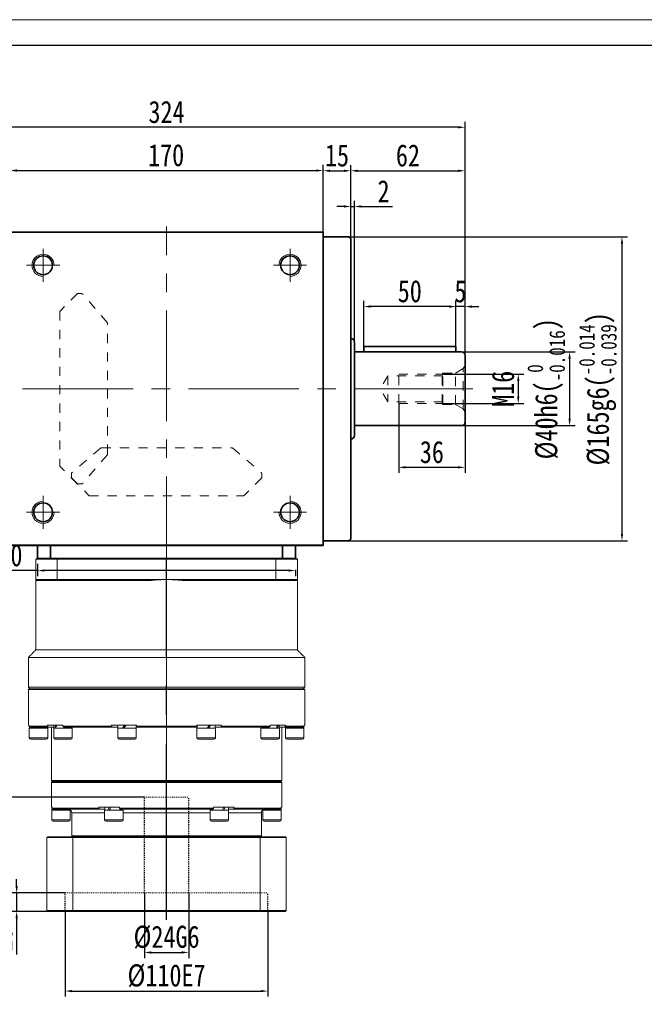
# Model space of a CAD drawing. Header units: millimetres. Extents: x 5315 to 6498, y 123 to 955.
# Tile 3 of 4: x 5591 to 5930, y 421 to 955. Entities that reach past the tile are written whole.
import ezdxf

# ---------------------------------------------------------------- set-up
doc = ezdxf.new("R2010")
doc.units = ezdxf.units.MM
doc.header["$LTSCALE"] = 5
doc.header["$PDSIZE"] = -1
for name, pattern in [('CENTER2', [28.575, 19.05, -3.175, 3.175, -3.175]), ('DASHED', [0.2, 0.1, -0.1]), ('点画线', [18, 12, -2, 2, -2]), ('虚线', [2, 1, -1])]:
    doc.linetypes.add(name, pattern=pattern)
doc.layers.get('0').update_dxf_attribs({"lineweight": 18})
doc.layers.add('3中心线层', color=1, linetype='CENTER2')
for name, color, linetype, lineweight in [('EB0', 7, 'Continuous', 35), ('中心线层', 1, '点画线', 18), ('图框_外框线', 7, 'Continuous', 18), ('粗实线', 7, 'Continuous', 50), ('粗实线层', 7, 'Continuous', 35)]:
    doc.layers.add(name, color=color, linetype=linetype, lineweight=lineweight)
doc.styles.add('TH_GBDIM', font='SimSun.ttf', dxfattribs={"width": 0.8})
doc.dimstyles.new('TH_GBDIM', dxfattribs={"dimscale": 1.5, "dimtxt": 3.5, "dimasz": 2.5, "dimexe": 2, "dimexo": 0, "dimgap": 1.5, "dimtad": 1, "dimdec": 1, "dimdsep": 46, "dimtxsty": 'TH_GBDIM', "dimcen": 2.5, "dimdle": 5, "dimclrd": 4, "dimclre": 4, "dimclrt": 3, "dimadec": 0, "dimazin": 0, "dimtfac": 0.714286, "dimtdec": 1, "dimtmove": 0, "dimatfit": 3, "dimfxl": 0, "dimtolj": 1, "dimarcsym": 0})

# ---------------------------------------------------------------- blocks, each defined once
blk = doc.blocks.new('m16螺纹中心孔_7')
at = {"layer": '中心线层', "linetype": '点画线', "lineweight": 18}
blk.add_line((49.71, 0), (-4.25, 0), dxfattribs=at)
at = {"layer": '粗实线层', "color": 6, "linetype": '虚线', "lineweight": 18}
for p, q in [((0, -12.65), (0, 12.65)), ((0, 12.65), (0.99, 10.93)), ((5.2, 8.5), (0.99, 10.93)), ((0.99, -10.93), (0.99, 10.93)), ((12, 8.5), (5.2, 8.5)), ((5.2, -8.5), (5.2, 8.5)), ((12.5, 8), (12, 8.5)), ((12, -8.5), (12, 8.5)), ((12, 7), (42, 7)), ((36, 8), (12.5, 8)), ((12.5, -8), (12.5, 8)), ((36, -8), (36, 8)), ((42, 7), (46.04, 0)), ((42, 7), (42, -7)), ((42, -7), (46.04, 0)), ((5.2, -8.5), (0.99, -10.93)), ((12, -8.5), (5.2, -8.5)), ((12, -7), (42, -7)), ((12.5, -8), (12, -8.5)), ((36, -8), (12.5, -8)), ((0, -12.65), (0.99, -10.93))]:
    blk.add_line(p, q, dxfattribs=at)
blk = doc.blocks.new('*X3')
at = {"color": 4, "lineweight": -2, "transparency": 16777216}
for p, q in [((5585.22, 839.95), (5585.22, 876.36)), ((5755.22, 839.95), (5755.22, 876.36)), ((5588.97, 873.36), (5751.47, 873.36))]:
    blk.add_line(p, q, dxfattribs=at)
at = {"color": 4, "transparency": 16777216}
for points in [[(5588.97, 873.98), (5588.97, 872.73), (5585.22, 873.36)], [(5751.47, 873.98), (5751.47, 872.73), (5755.22, 873.36)]]:
    blk.add_solid(points, dxfattribs=at)
at = {"layer": 'Defpoints', "color": 0, "transparency": 16777216}
for p in [(5755.22, 873.36), (5585.22, 839.95), (5755.22, 839.95)]:
    blk.add_point(p, dxfattribs=at)
at = {"color": 3, "transparency": 16777216, "insert": (5669.99, 881.61), "char_height": 12, "attachment_point": 5, "style": 'TH_GBDIM'}
blk.add_mtext('\\A1;170', dxfattribs=at)
blk = doc.blocks.new('*X5')
at = {"color": 4, "lineweight": -2, "transparency": 16777216}
for p, q in [((5755.22, 839.95), (5755.22, 876.22)), ((5770.22, 836.45), (5770.22, 876.22)), ((5758.97, 873.22), (5766.47, 873.22))]:
    blk.add_line(p, q, dxfattribs=at)
at = {"color": 4, "transparency": 16777216}
for points in [[(5758.97, 873.84), (5758.97, 872.59), (5755.22, 873.22)], [(5766.47, 873.84), (5766.47, 872.59), (5770.22, 873.22)]]:
    blk.add_solid(points, dxfattribs=at)
at = {"layer": 'Defpoints', "color": 0, "transparency": 16777216}
for p in [(5770.22, 873.22), (5755.22, 839.95), (5770.22, 836.45)]:
    blk.add_point(p, dxfattribs=at)
at = {"color": 3, "transparency": 16777216, "insert": (5762.72, 881.47), "char_height": 12, "attachment_point": 5, "style": 'TH_GBDIM'}
blk.add_mtext('\\A1;15', dxfattribs=at)
blk = doc.blocks.new('*X8')
at = {"color": 4, "lineweight": -2, "transparency": 16777216}
for p, q in [((5770.22, 836.45), (5770.22, 876.22)), ((5832.22, 772.95), (5832.22, 876.22)), ((5773.97, 873.22), (5828.47, 873.22))]:
    blk.add_line(p, q, dxfattribs=at)
at = {"color": 4, "transparency": 16777216}
for points in [[(5773.97, 873.84), (5773.97, 872.59), (5770.22, 873.22)], [(5828.47, 873.84), (5828.47, 872.59), (5832.22, 873.22)]]:
    blk.add_solid(points, dxfattribs=at)
at = {"layer": 'Defpoints', "color": 0, "transparency": 16777216}
for p in [(5832.22, 873.22), (5770.22, 836.45), (5832.22, 772.95)]:
    blk.add_point(p, dxfattribs=at)
at = {"color": 3, "transparency": 16777216, "insert": (5801.22, 881.47), "char_height": 12, "attachment_point": 5, "style": 'TH_GBDIM'}
blk.add_mtext('\\A1;62', dxfattribs=at)
blk = doc.blocks.new('*X9')
at = {"color": 4, "lineweight": -2, "transparency": 16777216}
for p, q in [((5770.22, 836.45), (5770.22, 856.86)), ((5772.22, 780.2), (5772.22, 856.86)), ((5766.47, 853.86), (5762.72, 853.86)), ((5770.22, 853.86), (5772.22, 853.86)), ((5775.97, 853.86), (5792.91, 853.86))]:
    blk.add_line(p, q, dxfattribs=at)
at = {"color": 4, "transparency": 16777216}
for points in [[(5766.47, 854.48), (5766.47, 853.23), (5770.22, 853.86)], [(5775.97, 854.48), (5775.97, 853.23), (5772.22, 853.86)]]:
    blk.add_solid(points, dxfattribs=at)
at = {"layer": 'Defpoints', "color": 0, "transparency": 16777216}
for p in [(5772.22, 853.86), (5770.22, 836.45), (5772.22, 780.2)]:
    blk.add_point(p, dxfattribs=at)
at = {"color": 3, "transparency": 16777216, "insert": (5788, 862.11), "char_height": 12, "attachment_point": 5, "style": 'TH_GBDIM'}
blk.add_mtext('\\A1;2', dxfattribs=at)
blk = doc.blocks.new('*X10')
at = {"color": 4, "lineweight": -2, "transparency": 16777216}
for p, q in [((5508.22, 772.95), (5508.22, 899.81)), ((5832.22, 772.95), (5832.22, 899.81)), ((5828.47, 896.81), (5511.97, 896.81))]:
    blk.add_line(p, q, dxfattribs=at)
at = {"color": 4, "transparency": 16777216}
for points in [[(5511.97, 897.44), (5511.97, 896.19), (5508.22, 896.81)], [(5828.47, 897.44), (5828.47, 896.19), (5832.22, 896.81)]]:
    blk.add_solid(points, dxfattribs=at)
at = {"layer": 'Defpoints', "color": 0, "transparency": 16777216}
for p in [(5508.22, 896.81), (5508.22, 772.95), (5832.22, 772.95)]:
    blk.add_point(p, dxfattribs=at)
at = {"color": 3, "transparency": 16777216, "insert": (5670.22, 905.06), "char_height": 12, "attachment_point": 5, "style": 'TH_GBDIM'}
blk.add_mtext('\\A1;324', dxfattribs=at)
blk = doc.blocks.new('*X17')
at = {"color": 4, "lineweight": -2, "transparency": 16777216}
for p, q in [((5827.22, 777.95), (5827.22, 802.52)), ((5832.22, 772.95), (5832.22, 802.52)), ((5823.47, 799.52), (5819.72, 799.52)), ((5832.22, 799.52), (5827.22, 799.52)), ((5835.97, 799.52), (5839.72, 799.52))]:
    blk.add_line(p, q, dxfattribs=at)
at = {"color": 4, "transparency": 16777216}
for points in [[(5823.47, 800.15), (5823.47, 798.9), (5827.22, 799.52)], [(5835.97, 800.15), (5835.97, 798.9), (5832.22, 799.52)]]:
    blk.add_solid(points, dxfattribs=at)
at = {"layer": 'Defpoints', "color": 0, "transparency": 16777216}
for p in [(5827.22, 799.52), (5827.22, 777.95), (5832.22, 772.95)]:
    blk.add_point(p, dxfattribs=at)
at = {"color": 3, "transparency": 16777216, "insert": (5829.72, 807.77), "char_height": 12, "attachment_point": 5, "style": 'TH_GBDIM'}
blk.add_mtext('\\A1;5', dxfattribs=at)
blk = doc.blocks.new('*X18')
at = {"color": 4, "lineweight": -2, "transparency": 16777216}
for p, q in [((5777.22, 777.95), (5777.22, 802.58)), ((5827.22, 777.95), (5827.22, 802.58)), ((5823.47, 799.58), (5780.97, 799.58))]:
    blk.add_line(p, q, dxfattribs=at)
at = {"color": 4, "transparency": 16777216}
for points in [[(5780.97, 800.2), (5780.97, 798.95), (5777.22, 799.58)], [(5823.47, 800.2), (5823.47, 798.95), (5827.22, 799.58)]]:
    blk.add_solid(points, dxfattribs=at)
at = {"layer": 'Defpoints', "color": 0, "transparency": 16777216}
for p in [(5777.22, 799.58), (5777.22, 777.95), (5827.22, 777.95)]:
    blk.add_point(p, dxfattribs=at)
at = {"color": 3, "transparency": 16777216, "insert": (5802.22, 807.83), "char_height": 12, "attachment_point": 5, "style": 'TH_GBDIM'}
blk.add_mtext('\\A1;50', dxfattribs=at)
blk = doc.blocks.new('*X19')
at = {"color": 4, "lineweight": -2, "transparency": 16777216}
for p, q in [((5796.22, 746.95), (5796.22, 709.33)), ((5832.22, 736.95), (5832.22, 709.33)), ((5828.47, 712.33), (5799.97, 712.33))]:
    blk.add_line(p, q, dxfattribs=at)
at = {"color": 4, "transparency": 16777216}
for points in [[(5799.97, 712.96), (5799.97, 711.71), (5796.22, 712.33)], [(5828.47, 712.96), (5828.47, 711.71), (5832.22, 712.33)]]:
    blk.add_solid(points, dxfattribs=at)
at = {"layer": 'Defpoints', "color": 0, "transparency": 16777216}
for p in [(5796.22, 746.95), (5832.22, 736.95), (5796.22, 712.33)]:
    blk.add_point(p, dxfattribs=at)
at = {"color": 3, "transparency": 16777216, "insert": (5814.22, 720.58), "char_height": 12, "attachment_point": 5, "style": 'TH_GBDIM'}
blk.add_mtext('\\A1;36', dxfattribs=at)
blk = doc.blocks.new('*X20')
at = {"color": 4, "lineweight": -2, "transparency": 16777216}
for p, q in [((5830.22, 774.95), (5891.95, 774.95)), ((5888.95, 771.2), (5888.95, 738.7)), ((5830.22, 734.95), (5891.95, 734.95))]:
    blk.add_line(p, q, dxfattribs=at)
at = {"color": 4, "transparency": 16777216}
for points in [[(5888.32, 771.2), (5889.57, 771.2), (5888.95, 774.95)], [(5888.32, 738.7), (5889.57, 738.7), (5888.95, 734.95)]]:
    blk.add_solid(points, dxfattribs=at)
at = {"layer": 'Defpoints', "color": 0, "transparency": 16777216}
for p in [(5830.22, 774.95), (5830.22, 734.95), (5888.95, 734.95)]:
    blk.add_point(p, dxfattribs=at)
at = {"color": 3, "transparency": 16777216, "insert": (5876.23, 754.95), "char_height": 12, "attachment_point": 5, "rotation": 90, "style": 'TH_GBDIM'}
blk.add_mtext('\\A1;{\\A1;\\A1;%%C40h6({\\H0.707107x;\\S 0^ -0.016;})}', dxfattribs=at)
blk = doc.blocks.new('*X21')
at = {"color": 4, "lineweight": -2, "transparency": 16777216}
for p, q in [((5769.22, 837.45), (5920.37, 837.45)), ((5917.37, 833.7), (5917.37, 676.2)), ((5769.22, 672.45), (5920.37, 672.45))]:
    blk.add_line(p, q, dxfattribs=at)
at = {"color": 4, "transparency": 16777216}
for points in [[(5916.75, 833.7), (5918, 833.7), (5917.37, 837.45)], [(5916.75, 676.2), (5918, 676.2), (5917.37, 672.45)]]:
    blk.add_solid(points, dxfattribs=at)
at = {"layer": 'Defpoints', "color": 0, "transparency": 16777216}
for p in [(5769.22, 837.45), (5769.22, 672.45), (5917.37, 672.45)]:
    blk.add_point(p, dxfattribs=at)
at = {"color": 3, "transparency": 16777216, "insert": (5904.27, 754.95), "char_height": 12, "attachment_point": 5, "rotation": 90, "style": 'TH_GBDIM'}
blk.add_mtext('\\A1;{\\A1;\\A1;%%C165g6({\\H0.707107x;\\S-0.014^ -0.039;})}', dxfattribs=at)
blk = doc.blocks.new('*X22')
at = {"color": 4, "lineweight": -2, "transparency": 16777216}
for p, q in [((5819.72, 762.95), (5864.1, 762.95)), ((5861.1, 759.2), (5861.1, 750.7)), ((5819.72, 746.95), (5864.1, 746.95))]:
    blk.add_line(p, q, dxfattribs=at)
at = {"color": 4, "transparency": 16777216}
for points in [[(5860.47, 759.2), (5861.72, 759.2), (5861.1, 762.95)], [(5860.47, 750.7), (5861.72, 750.7), (5861.1, 746.95)]]:
    blk.add_solid(points, dxfattribs=at)
at = {"layer": 'Defpoints', "color": 0, "transparency": 16777216}
for p in [(5819.72, 762.95), (5819.72, 746.95), (5861.1, 746.95)]:
    blk.add_point(p, dxfattribs=at)
at = {"color": 3, "transparency": 16777216, "insert": (5852.85, 754.95), "char_height": 12, "attachment_point": 5, "rotation": 90, "style": 'TH_GBDIM'}
blk.add_mtext('\\A1;M16', dxfattribs=at)
blk = doc.blocks.new('*X35')
at = {"color": 4, "lineweight": -2, "transparency": 16777216}
for p, q in [((5600.22, 659.92), (5600.22, 653.34)), ((5600.22, 656.34), (5570.8, 656.34)), ((5736.47, 656.34), (5603.97, 656.34)), ((5740.22, 656.65), (5740.22, 653.34))]:
    blk.add_line(p, q, dxfattribs=at)
at = {"color": 4, "transparency": 16777216}
for points in [[(5603.97, 656.97), (5603.97, 655.72), (5600.22, 656.34)], [(5736.47, 656.97), (5736.47, 655.72), (5740.22, 656.34)]]:
    blk.add_solid(points, dxfattribs=at)
at = {"layer": 'Defpoints', "color": 0, "transparency": 16777216}
for p in [(5600.22, 659.92), (5740.22, 656.65), (5740.22, 656.34)]:
    blk.add_point(p, dxfattribs=at)
at = {"color": 3, "transparency": 16777216, "insert": (5582.22, 664.59), "char_height": 12, "attachment_point": 5, "style": 'TH_GBDIM'}
blk.add_mtext('\\A1;140', dxfattribs=at)
blk = doc.blocks.new('*D44')
at = {"color": 4, "lineweight": -2, "transparency": 16777216}
for p, q in [((5615.22, 471.45), (5615.22, 425.22)), ((5725.22, 471.45), (5725.22, 425.22)), ((5618.97, 428.22), (5721.47, 428.22))]:
    blk.add_line(p, q, dxfattribs=at)
at = {"color": 4, "transparency": 16777216}
for points in [[(5618.97, 428.84), (5618.97, 427.59), (5615.22, 428.22)], [(5721.47, 428.84), (5721.47, 427.59), (5725.22, 428.22)]]:
    blk.add_solid(points, dxfattribs=at)
at = {"layer": 'Defpoints', "color": 0, "transparency": 16777216}
for p in [(5615.22, 471.45), (5725.22, 471.45), (5725.22, 428.22)]:
    blk.add_point(p, dxfattribs=at)
at = {"color": 3, "transparency": 16777216, "insert": (5670.22, 436.47), "char_height": 12, "attachment_point": 5, "style": 'TH_GBDIM'}
blk.add_mtext('\\A1;%%C110E7', dxfattribs=at)
blk = doc.blocks.new('*D45')
at = {"color": 4, "lineweight": -2, "transparency": 16777216}
for p, q in [((5658.22, 481.45), (5658.22, 446.16)), ((5682.22, 481.45), (5682.22, 446.16)), ((5661.97, 449.16), (5678.47, 449.16))]:
    blk.add_line(p, q, dxfattribs=at)
at = {"color": 4, "transparency": 16777216}
for points in [[(5661.97, 449.79), (5661.97, 448.54), (5658.22, 449.16)], [(5678.47, 449.79), (5678.47, 448.54), (5682.22, 449.16)]]:
    blk.add_solid(points, dxfattribs=at)
at = {"layer": 'Defpoints', "color": 0, "transparency": 16777216}
for p in [(5658.22, 481.45), (5682.22, 481.45), (5682.22, 449.16)]:
    blk.add_point(p, dxfattribs=at)
at = {"color": 3, "transparency": 16777216, "insert": (5670.22, 457.41), "char_height": 12, "attachment_point": 5, "style": 'TH_GBDIM'}
blk.add_mtext('\\A1;%%C24G6', dxfattribs=at)
blk = doc.blocks.new('*D46')
at = {"color": 4, "lineweight": -2, "transparency": 16777216}
for p, q in [((5588.86, 485.2), (5588.86, 488.95)), ((5615.22, 481.45), (5585.86, 481.45)), ((5588.86, 481.45), (5588.86, 471.45)), ((5605.72, 471.45), (5585.86, 471.45)), ((5588.86, 467.7), (5588.86, 447.97))]:
    blk.add_line(p, q, dxfattribs=at)
at = {"color": 4, "transparency": 16777216}
for points in [[(5588.24, 485.2), (5589.49, 485.2), (5588.86, 481.45)], [(5588.24, 467.7), (5589.49, 467.7), (5588.86, 471.45)]]:
    blk.add_solid(points, dxfattribs=at)
at = {"layer": 'Defpoints', "color": 0, "transparency": 16777216}
for p in [(5615.22, 481.45), (5588.86, 471.45), (5605.72, 471.45)]:
    blk.add_point(p, dxfattribs=at)
at = {"color": 3, "transparency": 16777216, "insert": (5580.61, 455.96), "char_height": 12, "attachment_point": 5, "rotation": 90, "style": 'TH_GBDIM'}
blk.add_mtext('\\A1;10', dxfattribs=at)
blk = doc.blocks.new('*D47')
at = {"color": 4, "lineweight": -2, "transparency": 16777216}
for p, q in [((5658.22, 533.45), (5567.54, 533.45)), ((5570.54, 529.7), (5570.54, 475.2)), ((5605.72, 471.45), (5567.54, 471.45))]:
    blk.add_line(p, q, dxfattribs=at)
at = {"color": 4, "transparency": 16777216}
for points in [[(5569.91, 529.7), (5571.16, 529.7), (5570.54, 533.45)], [(5569.91, 475.2), (5571.16, 475.2), (5570.54, 471.45)]]:
    blk.add_solid(points, dxfattribs=at)
at = {"layer": 'Defpoints', "color": 0, "transparency": 16777216}
for p in [(5658.22, 533.45), (5570.54, 471.45), (5605.72, 471.45)]:
    blk.add_point(p, dxfattribs=at)
at = {"color": 3, "transparency": 16777216, "insert": (5562.29, 502.45), "char_height": 12, "attachment_point": 5, "rotation": 90, "style": 'TH_GBDIM'}
blk.add_mtext('\\A1;62', dxfattribs=at)

msp = doc.modelspace()

# ---------------------------------------------------------------- linework, layer by layer
at = {"color": 6, "linetype": '虚线', "lineweight": 18}
for p, q in [((5621.87, 806.6), (5612.22, 796.95)), ((5621.87, 806.6), (5623.99, 806.6)), ((5637.96, 790.87), (5624.75, 806.25)), ((5612.22, 796.95), (5612.22, 712.95)), ((5638.21, 719.68), (5638.21, 790.22)), ((5634.3, 722.7), (5618.91, 709.48)), ((5634.95, 722.94), (5705.48, 722.94)), ((5706.14, 722.7), (5721.52, 709.48)), ((5637.96, 719.03), (5624.75, 703.65)), ((5621.87, 703.3), (5612.22, 712.95)), ((5618.57, 706.6), (5618.57, 708.73)), ((5618.57, 706.6), (5628.22, 696.95)), ((5721.87, 706.6), (5712.22, 696.95)), ((5721.87, 706.6), (5721.87, 708.73)), ((5621.87, 703.3), (5623.99, 703.3)), ((5628.22, 696.95), (5712.22, 696.95))]:
    msp.add_line(p, q, dxfattribs=at)
at = {"color": 7, "linetype": 'Continuous', "lineweight": 15}
for p, q in [((5599.22, 662.45), (5610.93, 662.45)), ((5599.22, 662.45), (5599.22, 651.45)), ((5611.11, 662.95), (5599.72, 662.95)), ((5610.93, 651.45), (5610.93, 662.45)), ((5610.93, 662.45), (5729.5, 662.45)), ((5729.32, 662.95), (5611.11, 662.95)), ((5740.72, 662.95), (5729.32, 662.95)), ((5729.5, 662.45), (5741.22, 662.45)), ((5729.5, 662.45), (5729.5, 651.45)), ((5741.22, 651.45), (5741.22, 662.45)), ((5610.93, 651.45), (5599.22, 651.45)), ((5599.72, 650.95), (5611.11, 650.95)), ((5670.22, 651.45), (5610.93, 651.45)), ((5611.11, 650.95), (5661.8, 650.95)), ((5729.5, 651.45), (5670.22, 651.45)), ((5678.63, 650.95), (5729.32, 650.95)), ((5729.32, 650.95), (5740.72, 650.95)), ((5741.22, 651.45), (5729.5, 651.45)), ((5745.22, 609.25), (5595.22, 609.25)), ((5741.22, 613.25), (5599.22, 613.25)), ((5745.22, 593.05), (5595.22, 593.05)), ((5595.22, 591.75), (5670.22, 591.75)), ((5670.22, 592.25), (5595.72, 592.25)), ((5744.72, 592.25), (5670.22, 592.25)), ((5670.22, 591.75), (5745.22, 591.75)), ((5595.22, 572.45), (5595.55, 572.45)), ((5595.55, 571.95), (5595.55, 572.45)), ((5605.65, 571.95), (5595.55, 571.95)), ((5605.65, 572.45), (5605.65, 571.95)), ((5605.65, 572.45), (5613.97, 572.45)), ((5613.97, 571.95), (5613.97, 572.45)), ((5640.41, 571.95), (5613.97, 571.95)), ((5640.41, 572.45), (5640.41, 571.95)), ((5640.41, 572.45), (5653.87, 572.45)), ((5653.87, 571.95), (5653.87, 572.45)), ((5686.56, 571.95), (5653.87, 571.95)), ((5686.56, 572.45), (5686.56, 571.95)), ((5686.56, 572.45), (5700.02, 572.45)), ((5700.02, 571.95), (5700.02, 572.45)), ((5726.46, 571.95), (5700.02, 571.95)), ((5726.46, 572.45), (5726.46, 571.95)), ((5726.46, 572.45), (5734.78, 572.45)), ((5734.78, 571.95), (5734.78, 572.45)), ((5744.88, 571.95), (5734.78, 571.95)), ((5744.88, 572.45), (5744.88, 571.95)), ((5744.88, 572.45), (5745.22, 572.45)), ((5600.72, 570.85), (5595.72, 570.85)), ((5596.04, 571.45), (5606.12, 571.45)), ((5605.72, 570.85), (5600.72, 570.85)), ((5609.05, 571.45), (5606.12, 571.45)), ((5616.93, 570.85), (5608.99, 570.85)), ((5614.29, 571.45), (5640.69, 571.45)), ((5618.99, 570.85), (5616.93, 570.85)), ((5643.8, 571.45), (5640.69, 571.45)), ((5653.49, 570.85), (5643.74, 570.85)), ((5653.74, 570.85), (5653.49, 570.85)), ((5653.9, 571.45), (5653.68, 571.45)), ((5653.9, 571.45), (5686.53, 571.45)), ((5686.75, 571.45), (5686.44, 571.45)), ((5696.69, 570.85), (5686.69, 570.85)), ((5699.74, 571.45), (5696.63, 571.45)), ((5699.74, 571.45), (5726.14, 571.45)), ((5731.44, 570.85), (5721.44, 570.85)), ((5734.31, 571.45), (5731.38, 571.45)), ((5734.31, 571.45), (5744.39, 571.45)), ((5744.72, 570.85), (5734.72, 570.85)), ((5600.72, 565.6), (5595.72, 565.6)), ((5596.47, 564.85), (5600.72, 564.85)), ((5605.72, 565.6), (5600.72, 565.6)), ((5600.72, 564.85), (5604.97, 564.85)), ((5616.93, 565.6), (5608.99, 565.6)), ((5609.74, 564.85), (5616.49, 564.85)), ((5616.49, 564.85), (5618.24, 564.85)), ((5618.99, 565.6), (5616.93, 565.6)), ((5653.49, 565.6), (5643.74, 565.6)), ((5644.49, 564.85), (5652.78, 564.85)), ((5652.78, 564.85), (5652.99, 564.85)), ((5653.74, 565.6), (5653.49, 565.6)), ((5696.69, 565.6), (5686.69, 565.6)), ((5687.44, 564.85), (5695.94, 564.85)), ((5731.44, 565.6), (5721.44, 565.6)), ((5722.19, 564.85), (5730.69, 564.85)), ((5744.72, 565.6), (5734.72, 565.6)), ((5735.47, 564.85), (5743.97, 564.85)), ((5732.72, 542.45), (5607.72, 542.45)), ((5607.72, 541.45), (5670.22, 541.45)), ((5670.22, 541.95), (5608.22, 541.95)), ((5608.22, 541.95), (5732.22, 541.95)), ((5732.22, 541.95), (5670.22, 541.95)), ((5670.22, 541.45), (5732.72, 541.45)), ((5607.72, 527.95), (5608.05, 527.95)), ((5612.97, 526.35), (5607.97, 526.35)), ((5608.05, 527.45), (5608.05, 527.95)), ((5633.54, 527.45), (5608.05, 527.45)), ((5608.54, 526.95), (5633.87, 526.95)), ((5617.97, 526.35), (5612.97, 526.35)), ((5618.72, 524.95), (5636.59, 524.95)), ((5633.54, 527.95), (5633.54, 527.45)), ((5633.54, 527.95), (5644.72, 527.95)), ((5633.87, 526.95), (5636.65, 526.95)), ((5645.92, 526.35), (5636.59, 526.35)), ((5644.72, 527.45), (5644.72, 527.95)), ((5695.71, 527.45), (5644.72, 527.45)), ((5644.89, 526.95), (5695.54, 526.95)), ((5646.59, 526.35), (5645.92, 526.35)), ((5646.59, 524.95), (5693.84, 524.95)), ((5646.9, 526.95), (5647.09, 526.95)), ((5693.34, 526.95), (5693.53, 526.95)), ((5703.84, 526.35), (5693.84, 526.35)), ((5695.71, 527.95), (5695.71, 527.45)), ((5695.71, 527.95), (5706.89, 527.95)), ((5703.78, 526.95), (5706.56, 526.95)), ((5703.84, 524.95), (5721.72, 524.95)), ((5706.56, 526.95), (5731.89, 526.95)), ((5706.89, 527.45), (5706.89, 527.95)), ((5732.38, 527.45), (5706.89, 527.45)), ((5732.47, 526.35), (5722.47, 526.35)), ((5732.38, 527.95), (5732.38, 527.45)), ((5732.38, 527.95), (5732.72, 527.95)), ((5612.97, 521.1), (5607.97, 521.1)), ((5608.72, 520.35), (5612.97, 520.35)), ((5617.97, 521.1), (5612.97, 521.1)), ((5612.97, 520.35), (5617.22, 520.35)), ((5645.92, 521.1), (5636.59, 521.1)), ((5637.34, 520.35), (5645.27, 520.35)), ((5645.27, 520.35), (5645.84, 520.35)), ((5646.59, 521.1), (5645.92, 521.1)), ((5703.84, 521.1), (5693.84, 521.1)), ((5694.59, 520.35), (5703.09, 520.35)), ((5732.47, 521.1), (5722.47, 521.1)), ((5723.22, 520.35), (5731.72, 520.35)), ((5605.22, 511.45), (5619.41, 511.45)), ((5605.22, 511.45), (5605.22, 471.95)), ((5619.58, 511.95), (5605.72, 511.95)), ((5721.72, 512.45), (5618.72, 512.45)), ((5619.41, 511.45), (5721.02, 511.45)), ((5619.41, 471.95), (5619.41, 511.45)), ((5720.85, 511.95), (5619.58, 511.95)), ((5734.72, 511.95), (5720.85, 511.95)), ((5721.02, 511.45), (5735.22, 511.45)), ((5721.02, 511.45), (5721.02, 471.95)), ((5735.22, 471.95), (5735.22, 511.45)), ((5619.41, 471.95), (5605.22, 471.95)), ((5605.72, 471.45), (5619.58, 471.45)), ((5721.02, 471.95), (5619.41, 471.95)), ((5619.58, 471.45), (5720.85, 471.45)), ((5720.85, 471.45), (5734.72, 471.45)), ((5735.22, 471.95), (5721.02, 471.95))]:
    msp.add_line(p, q, dxfattribs=at)
at = {"color": 6, "linetype": 'DASHED', "lineweight": 15}
for p, q in [((5658.22, 533.45), (5682.22, 533.45)), ((5615.22, 481.45), (5725.22, 481.45))]:
    msp.add_line(p, q, dxfattribs=at)
at = {"color": 6, "linetype": '虚线', "lineweight": 18}
for centre, start, end in [((5623.99, 805.6), 40.667, 90), ((5637.21, 790.22), 0, 40.667), ((5634.95, 721.94), 90, 130.667), ((5705.48, 721.94), 49.333, 90), ((5637.21, 719.68), 319.333, 360), ((5619.57, 708.73), 130.667, 180), ((5720.87, 708.73), 0, 49.333), ((5623.99, 704.3), 270, 319.333)]:
    msp.add_arc(centre, 1, start, end, dxfattribs=at)
at = {"color": 7, "linetype": 'Continuous', "lineweight": 15}
for centre, radius, start, end in [((5670.22, 580.45), 71, 90, 96.8038), ((5670.22, 580.45), 71, 83.1962, 90), ((5596.47, 565.6), 0.75, 180, 270), ((5604.97, 565.6), 0.75, 270, 0), ((5609.74, 565.6), 0.75, 180, 270), ((5618.24, 565.6), 0.75, 270, 0), ((5644.49, 565.6), 0.75, 180, 270), ((5652.99, 565.6), 0.75, 270, 0), ((5687.44, 565.6), 0.75, 180, 270), ((5695.94, 565.6), 0.75, 270, 0), ((5722.19, 565.6), 0.75, 180, 270), ((5730.69, 565.6), 0.75, 270, 0), ((5735.47, 565.6), 0.75, 180, 270), ((5743.97, 565.6), 0.75, 270, 0), ((5616.72, 524.95), 2, 0, 30.1681), ((5723.72, 524.95), 2, 149.8151, 180), ((5608.72, 521.1), 0.75, 180, 270), ((5617.22, 521.1), 0.75, 270, 0), ((5637.34, 521.1), 0.75, 180, 270), ((5645.84, 521.1), 0.75, 270, 0), ((5694.59, 521.1), 0.75, 180, 270), ((5703.09, 521.1), 0.75, 270, 0), ((5723.22, 521.1), 0.75, 180, 270), ((5731.72, 521.1), 0.75, 270, 0)]:
    msp.add_arc(centre, radius, start, end, dxfattribs=at)
at = {"color": 7, "linetype": 'Continuous', "lineweight": 15, "extrusion": (0, 0, -1)}
for centre, major_axis, ratio, start_param, end_param in [((5600.72, 570.85), (0, 8.56), 0.57735, 4.712389, 4.809292), ((5613.99, 572.45), (3.54, 8.43), 0.408882, 4.354425, 4.542528), ((5613.99, 570.85), (3.54, 8.43), 0.408882, 4.542528, 4.730632), ((5648.74, 572.45), (4.8, 8.53), 0.136294, 4.447732, 4.635836), ((5648.74, 572.45), (3.25, 5.77), 0.136294, 4.355608, 4.635836), ((5648.74, 570.85), (4.8, 8.53), 0.136294, 4.635836, 4.823939), ((5691.69, 572.45), (4.8, 8.53), 0.136294, 1.494243, 1.682346), ((5691.69, 570.85), (3.25, 5.77), 0.136294, 1.214015, 1.494243), ((5691.69, 570.85), (4.8, 8.53), 0.136294, 1.30614, 1.494243), ((5726.44, 572.45), (3.54, 8.43), 0.408882, 1.400936, 1.589039), ((5726.44, 570.85), (3.54, 8.43), 0.408882, 1.212832, 1.400936), ((5739.72, 572.45), (0, 8.56), 0.57735, 1.661661, 1.7589), ((5739.72, 570.85), (0, 8.56), 0.57735, 1.473894, 1.570796), ((5612.97, 527.95), (0, 8.56), 0.57735, 4.618754, 4.712389), ((5612.97, 526.35), (0, 8.56), 0.57735, 4.712389, 4.837645), ((5641.59, 527.95), (4.55, 8.49), 0.227735, 4.403004, 4.591107), ((5641.59, 526.35), (4.55, 8.49), 0.227735, 4.591107, 4.77921), ((5641.59, 527.95), (3.07, 5.74), 0.227735, 4.452375, 4.591107), ((5698.84, 527.95), (4.55, 8.49), 0.227735, 1.449514, 1.637618), ((5698.84, 526.35), (3.07, 5.74), 0.227735, 1.310782, 1.449514), ((5698.84, 526.35), (4.55, 8.49), 0.227735, 1.261411, 1.449514), ((5727.47, 527.95), (0, 8.56), 0.57735, 1.570796, 1.7589), ((5727.47, 526.35), (0, 8.56), 0.57735, 1.477162, 1.570796)]:
    msp.add_ellipse(centre, major_axis=major_axis, ratio=ratio, start_param=start_param, end_param=end_param, dxfattribs=at)
at = {"color": 7, "linetype": 'Continuous', "lineweight": 15}
for points in [[(5599.72, 662.95), (5599.22, 662.45)], [(5611.11, 662.95), (5610.93, 662.45)], [(5729.32, 662.95), (5729.5, 662.45)], [(5741.22, 662.45), (5740.72, 662.95)], [(5599.22, 613.25), (5599.22, 651.45)], [(5599.72, 650.95), (5599.22, 651.45)], [(5611.11, 650.95), (5610.93, 651.45)], [(5729.32, 650.95), (5729.5, 651.45)], [(5740.72, 650.95), (5741.22, 651.45)], [(5741.22, 651.45), (5741.22, 613.25)], [(5595.22, 609.25), (5599.22, 613.25)], [(5595.22, 593.05), (5595.22, 609.25)], [(5741.22, 613.25), (5745.22, 609.25)], [(5745.22, 609.25), (5745.22, 593.05)], [(5596.02, 592.25), (5595.22, 593.05)], [(5745.22, 593.05), (5744.42, 592.25)], [(5595.22, 591.75), (5595.72, 592.25)], [(5595.22, 572.45), (5595.22, 591.75)], [(5744.72, 592.25), (5745.22, 591.75)], [(5745.22, 591.75), (5745.22, 572.45)], [(5595.55, 571.95), (5596.04, 571.45)], [(5606.12, 571.45), (5605.65, 571.95)], [(5609.05, 570.85), (5609.05, 572.45)], [(5613.97, 571.95), (5614.29, 571.45)], [(5640.69, 571.45), (5640.41, 571.95)], [(5643.8, 570.85), (5643.8, 572.45)], [(5653.68, 572.45), (5653.68, 570.85)], [(5653.87, 571.95), (5653.9, 571.45)], [(5686.53, 571.45), (5686.56, 571.95)], [(5686.75, 570.85), (5686.75, 572.45)], [(5696.63, 572.45), (5696.63, 570.85)], [(5700.02, 571.95), (5699.74, 571.45)], [(5726.14, 571.45), (5726.46, 571.95)], [(5731.38, 572.45), (5731.38, 570.85)], [(5734.78, 571.95), (5734.31, 571.45)], [(5744.39, 571.45), (5744.88, 571.95)], [(5595.72, 565.6), (5595.72, 570.85)], [(5605.66, 571.45), (5605.66, 570.85)], [(5605.72, 570.85), (5605.72, 565.6)], [(5607.72, 542.45), (5607.72, 571.45)], [(5608.99, 565.6), (5608.99, 570.85)], [(5618.93, 571.45), (5618.93, 570.85)], [(5618.99, 570.85), (5618.99, 565.6)], [(5643.74, 565.6), (5643.74, 570.85)], [(5653.74, 570.85), (5653.74, 565.6)], [(5686.69, 565.6), (5686.69, 570.85)], [(5696.69, 570.85), (5696.69, 565.6)], [(5721.44, 565.6), (5721.44, 570.85)], [(5721.5, 570.85), (5721.5, 571.45)], [(5731.44, 570.85), (5731.44, 565.6)], [(5732.72, 571.45), (5732.72, 542.45)], [(5734.72, 565.6), (5734.72, 570.85)], [(5734.78, 570.85), (5734.78, 571.45)], [(5744.72, 570.85), (5744.72, 565.6)], [(5608.22, 541.95), (5607.72, 542.45)], [(5607.72, 541.45), (5608.22, 541.95)], [(5607.72, 527.95), (5607.72, 541.45)], [(5732.72, 542.45), (5732.22, 541.95)], [(5732.22, 541.95), (5732.72, 541.45)], [(5732.72, 541.45), (5732.72, 527.95)], [(5607.97, 521.1), (5607.97, 526.35)], [(5608.05, 527.45), (5608.54, 526.95)], [(5617.91, 526.58), (5617.91, 526.35)], [(5617.97, 526.35), (5617.97, 521.1)], [(5618.72, 512.45), (5618.72, 524.95)], [(5633.87, 526.95), (5633.54, 527.45)], [(5636.59, 521.1), (5636.59, 526.35)], [(5636.65, 526.35), (5636.65, 527.95)], [(5644.72, 527.45), (5644.89, 526.95)], [(5646.53, 526.95), (5646.53, 526.35)], [(5646.59, 526.35), (5646.59, 521.1)], [(5693.84, 521.1), (5693.84, 526.35)], [(5693.9, 526.35), (5693.9, 526.95)], [(5695.54, 526.95), (5695.71, 527.45)], [(5703.78, 527.95), (5703.78, 526.35)], [(5703.84, 526.35), (5703.84, 521.1)], [(5706.89, 527.45), (5706.56, 526.95)], [(5721.72, 524.95), (5721.72, 512.45)], [(5722.47, 521.1), (5722.47, 526.35)], [(5722.53, 526.35), (5722.53, 526.54)], [(5731.89, 526.95), (5732.38, 527.45)], [(5732.47, 526.35), (5732.47, 521.1)], [(5605.22, 511.45), (5605.72, 511.95)], [(5619.22, 511.95), (5618.72, 512.45)], [(5619.58, 511.95), (5619.41, 511.45)], [(5721.02, 511.45), (5720.85, 511.95)], [(5721.72, 512.45), (5721.22, 511.95)], [(5734.72, 511.95), (5735.22, 511.45)], [(5605.72, 471.45), (5605.22, 471.95)], [(5619.41, 471.95), (5619.58, 471.45)], [(5720.85, 471.45), (5721.02, 471.95)], [(5735.22, 471.95), (5734.72, 471.45)]]:
    msp.add_open_spline(points, degree=1, dxfattribs=at)
for points, knots in [([(5618.45, 525.96), (5618.44, 525.97), (5618.43, 525.99), (5618.06, 526.55), (5617.46, 526.9), (5616.99, 526.94), (5616.86, 526.95)], [0, 0, 0, 0, 0.326549, 1.065534, 1.708406, 1.967821, 1.967821, 1.967821, 1.967821]), ([(5646.53, 526.81), (5646.57, 526.83), (5646.75, 526.94), (5646.83, 526.94), (5646.9, 526.95)], [0, 0, 0, 0, 0.0791133, 0.4016295, 0.4016295, 0.4016295, 0.4016295]), ([(5693.53, 526.95), (5693.61, 526.94), (5693.7, 526.93), (5693.89, 526.82), (5693.9, 526.81)], [0, 0, 0, 0, 0.3845346, 0.3986984, 0.3986984, 0.3986984, 0.3986984]), ([(5723.57, 526.95), (5723.39, 526.93), (5722.85, 526.88), (5722.36, 526.49), (5722.07, 526.13), (5721.96, 525.9), (5721.98, 525.95), (5721.99, 525.96)], [0, 0, 0, 0, 0.371255, 1.097915, 1.483629, 1.880459, 2.017902, 2.017902, 2.017902, 2.017902])]:
    msp.add_open_spline(points, degree=3, knots=knots, dxfattribs=at)
at = {"layer": '3中心线层'}
msp.add_line((5670.22, 466.9), (5670.22, 662.95), dxfattribs=at)
at = {"layer": '3中心线层', "color": 6, "linetype": 'DASHED'}
for p, q in [((5658.22, 481.45), (5658.22, 533.45)), ((5682.22, 481.45), (5682.22, 533.45)), ((5615.22, 471.45), (5615.22, 481.45)), ((5725.22, 471.45), (5725.22, 481.45))]:
    msp.add_line(p, q, dxfattribs=at)
at = {"layer": 'EB0', "linetype": 'Continuous', "lineweight": 35}
msp.add_line((5600.22, 662.95), (5740.22, 662.95), dxfattribs=at)
at = {"layer": '中心线层'}
for p, q in [((5670.22, 467.41), (5670.22, 842.95)), ((5603.22, 812.95), (5603.22, 830.95)), ((5737.22, 830.95), (5737.22, 812.95)), ((5594.22, 821.95), (5612.22, 821.95)), ((5728.22, 821.95), (5746.22, 821.95)), ((5502.09, 754.95), (5838.34, 754.95)), ((5603.22, 678.95), (5603.22, 696.95)), ((5737.22, 696.95), (5737.22, 678.95)), ((5612.22, 687.95), (5594.22, 687.95)), ((5746.22, 687.95), (5728.22, 687.95))]:
    msp.add_line(p, q, dxfattribs=at)
at = {"layer": '图框_外框线', "color": 3}
msp.add_lwpolyline([(5321.26, 123.31), (6497.64, 123.31), (6497.64, 955.18), (5321.26, 955.18)], close=True, dxfattribs=at)
at = {"layer": '图框_外框线', "color": 3, "lineweight": 25}
msp.add_lwpolyline([(5391.28, 137.32), (6483.64, 137.32), (6483.64, 941.18), (5391.28, 941.18)], close=True, dxfattribs=at)
at = {"layer": '粗实线', "lineweight": 40}
for p, q in [((5755.22, 669.95), (5585.22, 669.95)), ((5735.22, 669.95), (5605.21, 669.95))]:
    msp.add_line(p, q, dxfattribs=at)
at = {"layer": '粗实线层'}
for p, q in [((5585.22, 839.95), (5755.22, 839.95)), ((5755.22, 669.95), (5755.22, 839.95)), ((5755.22, 837.45), (5769.22, 837.45)), ((5769.22, 837.45), (5770.22, 836.45)), ((5770.22, 836.45), (5770.22, 673.45)), ((5772.22, 780.2), (5772.22, 729.7)), ((5830.22, 774.95), (5772.22, 774.95)), ((5827.22, 777.95), (5777.22, 777.95)), ((5777.22, 777.95), (5777.22, 774.95)), ((5827.22, 777.95), (5827.22, 774.95)), ((5832.22, 772.95), (5832.22, 736.95)), ((5830.22, 734.95), (5772.22, 734.95)), ((5770.22, 673.45), (5769.22, 672.45)), ((5600.22, 662.95), (5600.22, 669.95)), ((5607.22, 662.95), (5607.22, 669.95)), ((5733.22, 662.95), (5733.22, 669.95)), ((5740.22, 662.95), (5740.22, 669.95)), ((5755.22, 672.45), (5769.22, 672.45))]:
    msp.add_line(p, q, dxfattribs=at)
for centre in [(5603.22, 821.95), (5737.22, 821.95), (5603.22, 687.95), (5737.22, 687.95)]:
    msp.add_circle(centre, 5.1, dxfattribs=at)
at = {"layer": '粗实线层', "lineweight": 18}
for centre, start, end in [((5603.22, 821.95), 360, 270), ((5737.22, 821.95), 270, 180), ((5603.22, 687.95), 90, 360), ((5737.22, 687.95), 180, 90)]:
    msp.add_arc(centre, 6, start, end, dxfattribs=at)
at = {"layer": '粗实线层'}
for centre, start, end in [((5770.22, 780.2), 0, 90), ((5830.22, 772.95), 360, 90), ((5830.22, 736.95), 270, 0), ((5770.22, 729.7), 270, 0)]:
    msp.add_arc(centre, 2, start, end, dxfattribs=at)

# ---------------------------------------------------------------- block references
at = {"layer": '粗实线层', "xscale": -1}
msp.add_blockref('m16螺纹中心孔_7', (5832.22, 754.95), dxfattribs=at)

# ---------------------------------------------------------------- dimensions: what is measured, and where the dimension line sits
for base, p1, p2, picture, middle in [((5508.22, 896.81), (5832.22, 772.95), (5508.22, 772.95), '*X10', (5670.22, 896.81)), ((5770.22, 873.22), (5755.22, 839.95), (5770.22, 836.45), '*X5', (5762.72, 873.22)), ((5772.22, 853.86), (5770.22, 836.45), (5772.22, 780.2), '*X9', (5788, 853.86)), ((5777.22, 799.58), (5827.22, 777.95), (5777.22, 777.95), '*X18', (5802.22, 799.58)), ((5827.22, 799.52), (5832.22, 772.95), (5827.22, 777.95), '*X17', (5829.72, 799.52)), ((5796.22, 712.33), (5832.22, 736.95), (5796.22, 746.95), '*X19', (5814.22, 712.33)), ((5740.22, 656.34), (5600.22, 659.92), (5740.22, 656.65), '*X35', (5582.22, 656.34))]:
    dim = msp.add_linear_dim(base=base, p1=p1, p2=p2, dimstyle='TH_GBDIM', override={"dimtxt": 8, "dimsah": 1, "dimtzin": 0})
    dim.commit()
    dim.dimension.update_dxf_attribs({"geometry": picture, "text_midpoint": middle, "dimtype": 160})
for base, p1, p2, picture, middle in [((5755.22, 873.36), (5585.22, 839.95), (5755.22, 839.95), '*X3', (5669.99, 873.36)), ((5832.22, 873.22), (5770.22, 836.45), (5832.22, 772.95), '*X8', (5801.22, 873.22))]:
    dim = msp.add_linear_dim(base=base, p1=p1, p2=p2, angle=0, dimstyle='TH_GBDIM', override={"dimtxt": 8, "dimsah": 1, "dimtzin": 0})
    dim.commit()
    dim.dimension.update_dxf_attribs({"geometry": picture, "text_midpoint": middle, "dimtype": 160})
for base, p1, p2, text, picture, middle in [((5917.37, 672.45), (5769.22, 837.45), (5769.22, 672.45), '{\\A1;\\A1;%%C165g6({\\H0.707107x;\\S-0.014^ -0.039;})}', '*X21', (5917.37, 754.95)), ((5888.95, 734.95), (5830.22, 774.95), (5830.22, 734.95), '{\\A1;\\A1;%%C40h6({\\H0.707107x;\\S 0^ -0.016;})}', '*X20', (5888.95, 754.95)), ((5861.1, 746.95), (5819.72, 762.95), (5819.72, 746.95), 'M<>', '*X22', (5861.1, 754.95))]:
    dim = msp.add_linear_dim(base=base, p1=p1, p2=p2, angle=270, text=text, dimstyle='TH_GBDIM', override={"dimtxt": 8, "dimsah": 1, "dimtzin": 0})
    dim.commit()
    dim.dimension.update_dxf_attribs({"geometry": picture, "text_midpoint": middle, "dimtype": 160})
for base, p1, picture, middle in [((5570.54, 471.45), (5658.22, 533.45), '*D47', (5562.29, 502.45)), ((5588.86, 471.45), (5615.22, 481.45), '*D46', (5580.61, 455.96))]:
    dim = msp.add_linear_dim(base=base, p1=p1, p2=(5605.72, 471.45), angle=90, dimstyle='TH_GBDIM', override={"dimtxt": 8, "dimsah": 1, "dimtzin": 0})
    dim.commit()
    dim.dimension.update_dxf_attribs({"geometry": picture, "text_midpoint": middle})
dim = msp.add_linear_dim(base=(5682.22, 449.16), p1=(5658.22, 481.45), p2=(5682.22, 481.45), text='%%C<>G6', dimstyle='TH_GBDIM', override={"dimtxt": 8, "dimsah": 1, "dimtzin": 0})
dim.commit()
dim.dimension.update_dxf_attribs({"geometry": '*D45', "text_midpoint": (5670.22, 449.16), "dimtype": 160})
dim = msp.add_linear_dim(base=(5725.22, 428.22), p1=(5615.22, 471.45), p2=(5725.22, 471.45), text='%%C<>E7', dimstyle='TH_GBDIM', override={"dimtxt": 8, "dimsah": 1, "dimtzin": 0})
dim.commit()
dim.dimension.update_dxf_attribs({"geometry": '*D44', "text_midpoint": (5670.22, 436.47)})

doc.saveas('drawing.dxf')
